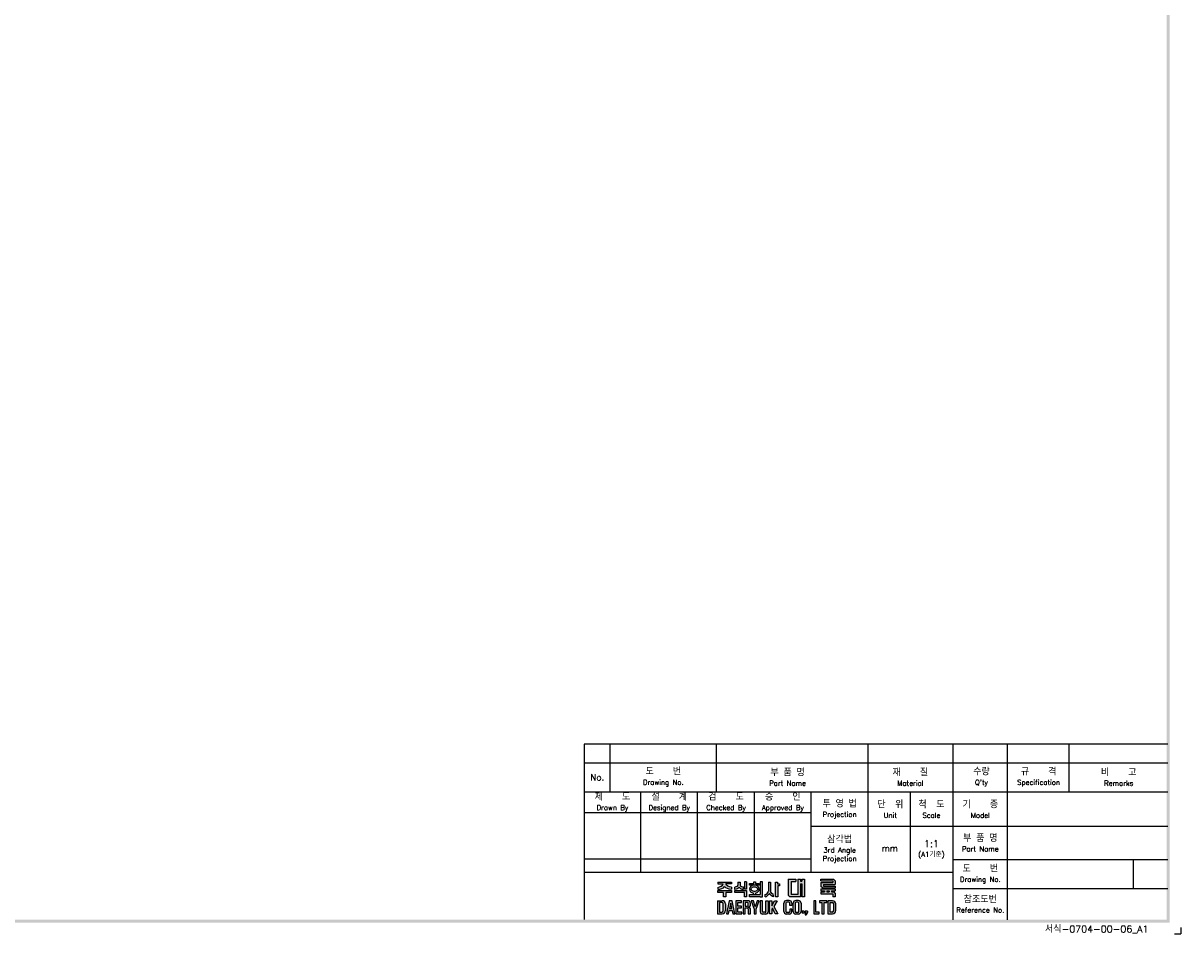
# Model space of a CAD drawing. Extents: x -6 to 988, y -1865 to 692.
# Tile 4 of 5: x 548 to 988, y -5 to 342. Entities that reach past the tile are written whole.
import ezdxf

# ---------------------------------------------------------------- set-up
doc = ezdxf.new("R2010")
doc.units = 0
doc.header["$MEASUREMENT"] = 0
for name, color, linetype in [('di', 3, 'CONTINUOUS'), ('dimtaxt', 3, 'CONTINUOUS'), ('dwg', 7, 'CONTINUOUS')]:
    doc.layers.add(name, color=color, linetype=linetype)
doc.styles.get("Standard").update_dxf_attribs({"font": 'romans.shx', "height": 2, "bigfont": 'hgs.shx'})

# ---------------------------------------------------------------- blocks, each defined once
blk = doc.blocks.new('도면서식 A1')
at = {"layer": 'di', "insert": (780.92, -2.61), "char_height": 2.2, "width": 38.8706, "attachment_point": 4}
blk.add_mtext('서식-0704-00-06_A1', dxfattribs=at)
blk = doc.blocks.new('대륙')
at = {"layer": 'dimtaxt'}
h = blk.add_hatch(color=256, dxfattribs=at)
edge = h.paths.add_edge_path()
edge.add_line((51.99, 12.18), (47.65, 12.18))
edge.add_line((47.65, 12.18), (47.65, 11.59))
edge.add_line((47.65, 11.59), (49.36, 11.59))
edge.add_ellipse((47.48, 11.55), major_axis=(1.89, 0.39), ratio=0.576936, start_angle=268.0794, end_angle=342.4305, ccw=False)
edge.add_line((47.64, 10.44), (47.64, 9.87))
edge.add_ellipse((47.59, 11.36), major_axis=(2.46, 0), ratio=0.608939, start_angle=-88.7913, end_angle=-24.3158)
edge.add_ellipse((52.06, 11.36), major_axis=(-2.46, 0), ratio=0.608939, start_angle=384.3158, end_angle=448.3061)
edge.add_line((51.99, 9.87), (51.99, 10.51))
edge.add_ellipse((52.11, 11.62), major_axis=(-1.91, 0.31), ratio=0.577613, start_angle=17.5125, end_angle=91.8636, ccw=False)
edge.add_line((50.24, 11.59), (51.99, 11.59))
edge.add_line((51.99, 11.59), (51.99, 12.18))
h.paths.add_polyline_path([(52, 9.48), (47.64, 9.48), (47.64, 8.87), (49.46, 8.87), (49.46, 7.49), (50.19, 7.49), (50.19, 8.88), (52, 8.88)])
edge = h.paths.add_edge_path()
edge.add_arc((55.25, 11.18), 0.45, 180, 220.7047, ccw=False)
edge.add_line((54.8, 11.18), (54.8, 12.18))
edge.add_line((54.8, 12.18), (54.06, 12.18))
edge.add_line((54.06, 12.18), (54.06, 11.18))
edge.add_arc((53.61, 11.18), 0.45, 319.2953, 360, ccw=False)
edge.add_spline(control_points=[(53.95, 10.89), (53.94, 10.88), (53.93, 10.87), (53.83, 10.76), (53.7, 10.68), (53.03, 10.51)], knot_values=[3.761053, 3.761053, 3.761053, 3.761053, 3.807132, 3.807132, 4.298097, 4.298097, 4.298097, 4.298097], degree=3, periodic=0)
edge.add_line((53.03, 10.51), (53.03, 9.85))
edge.add_spline(control_points=[(53.03, 9.85), (53.05, 9.85), (53.06, 9.85), (53.74, 9.96), (53.94, 10.08), (54.15, 10.22), (54.2, 10.3), (54.43, 10.6)], knot_values=[3.495949, 3.495949, 3.495949, 3.495949, 3.524444, 3.524444, 4.06832, 4.06832, 4.379503, 4.379503, 4.379503, 4.379503], degree=3, periodic=0)
edge.add_spline(control_points=[(54.43, 10.6), (54.65, 10.3), (54.71, 10.22), (54.92, 10.08), (55.12, 9.96), (55.75, 9.88), (55.78, 9.87), (55.8, 9.86)], knot_values=[3.495949, 3.495949, 3.495949, 3.495949, 3.807132, 3.807132, 4.351008, 4.351008, 4.402945, 4.402945, 4.402945, 4.402945], degree=3, periodic=0)
edge.add_line((55.8, 9.86), (55.8, 10.59))
edge.add_spline(control_points=[(55.8, 10.59), (55.78, 10.59), (55.76, 10.6), (55.19, 10.66), (55.03, 10.75), (54.92, 10.87), (54.91, 10.88), (54.91, 10.89)], knot_values=[3.761053, 3.761053, 3.761053, 3.761053, 3.81299, 3.81299, 4.356866, 4.356866, 4.402945, 4.402945, 4.402945, 4.402945], degree=3, periodic=0)
h.paths.add_polyline_path([(56.82, 9.48), (53.03, 9.48), (53.03, 8.87), (56.1, 8.87), (56.1, 7.49), (56.82, 7.49)])
h.paths.add_polyline_path([(56.82, 12.19), (56.1, 12.19), (56.1, 9.87), (56.82, 9.87)])
h.paths.add_polyline_path([(60.76, 11.76), (59.58, 11.76), (59.58, 12.19), (59.05, 12.19), (59.05, 11.76), (57.74, 11.76), (57.74, 11.21), (60.76, 11.21)])
edge = h.paths.add_edge_path()
edge.add_ellipse((59.26, 9.92), major_axis=(-1.56, 0), ratio=0.830145, start_angle=101.7462, end_angle=265.4383)
edge.add_line((59.38, 11.21), (59.13, 11.21))
edge.add_ellipse((59.26, 9.92), major_axis=(1.56, 0), ratio=0.830145, start_angle=94.5617, end_angle=259.6787)
edge.add_line((58.98, 8.65), (58.98, 8.2))
edge.add_line((58.98, 8.2), (59.58, 8.2))
edge.add_line((59.58, 8.2), (59.58, 8.65))
edge = h.paths.add_edge_path(flags=16)
edge.add_spline(control_points=[(60.26, 9.92), (60.26, 10.03), (60.22, 10.15), (60.06, 10.37), (59.93, 10.48), (59.59, 10.63), (59.39, 10.66), (58.99, 10.64), (58.8, 10.59), (58.5, 10.41), (58.39, 10.3), (58.27, 10.07), (58.25, 9.96), (58.28, 9.73), (58.34, 9.62), (58.54, 9.4), (58.69, 9.3), (59.06, 9.19), (59.26, 9.17), (59.65, 9.23), (59.83, 9.31), (60.09, 9.5), (60.18, 9.62), (60.25, 9.8), (60.26, 9.86), (60.26, 9.92)], knot_values=[0, 0, 0, 0, 0.543876, 0.543876, 1.087752, 1.087752, 1.631628, 1.631628, 2.175504, 2.175504, 2.71938, 2.71938, 3.263256, 3.263256, 3.807132, 3.807132, 4.351008, 4.351008, 4.894884, 4.894884, 5.43876, 5.43876, 5.982636, 5.982636, 6.283185, 6.283185, 6.283185, 6.283185], degree=3, periodic=0)
for points in [[(61.83, 12.19), (61.11, 12.19), (61.11, 8.2), (57.74, 8.2), (57.74, 7.47), (61.11, 7.47), (61.83, 7.47)], [(70.89, 12.38), (72.38, 12.38), (72.38, 13.12), (70.01, 13.12), (70.01, 8), (70.53, 7.49), (73.84, 7.49), (73.84, 11.66), (74.29, 11.66), (74.29, 7.49), (75.14, 7.49), (75.14, 13.12), (74.29, 13.12), (74.29, 12.42), (73.84, 12.42), (73.84, 13.12), (73.01, 13.12), (73.01, 8.23), (70.89, 8.23)]]:
    blk.add_hatch(color=256, dxfattribs=at).paths.add_polyline_path(points)
h = blk.add_hatch(color=256, dxfattribs=at)
edge = h.paths.add_edge_path()
edge.add_line((64.41, 12.18), (63.7, 12.18))
edge.add_line((63.7, 12.18), (63.7, 9.23))
edge.add_ellipse((62.86, 9.12), major_axis=(0.66, 0.841), ratio=0.672815, start_angle=218.7862, end_angle=304.0863, ccw=False)
edge.add_line((62.7, 8.19), (62.7, 7.51))
edge.add_ellipse((63.11, 8.54), major_axis=(0.964, 0.919), ratio=0.540942, start_angle=220.7961, end_angle=301.7505)
edge.add_ellipse((64.93, 8.53), major_axis=(-0.866, 0.919), ratio=0.569913, start_angle=58.7442, end_angle=145.288)
edge.add_line((65.35, 7.49), (65.35, 8.17))
edge.add_ellipse((65.18, 9.26), major_axis=(-0.67, 1.07), ratio=0.576723, start_angle=74.3826, end_angle=142.9847, ccw=False)
edge.add_line((64.41, 9.18), (64.41, 12.18))
h.paths.add_polyline_path([(66.65, 10.99), (67.26, 10.99), (67.26, 11.63), (66.64, 11.63), (66.64, 12.18), (65.92, 12.18), (65.92, 7.49), (66.65, 7.49)])
h = blk.add_hatch(color=256, dxfattribs=at)
h.paths.add_polyline_path([(84.17, 12.56), (84.17, 11.99), (80.38, 11.99), (80.38, 10.74), (80.81, 10.32), (84.92, 10.32), (84.92, 10.92), (81.19, 10.92), (81.19, 11.44), (84.92, 11.44), (84.92, 12.6), (84.39, 13.12), (80.36, 13.12), (80.36, 12.56)])
h.paths.add_polyline_path([(83.7, 9.41), (84.92, 9.41), (84.92, 9.97), (80.36, 9.97), (80.36, 9.41), (81.48, 9.41), (81.48, 9.04), (80.35, 9.04), (80.35, 8.42), (84.18, 8.42), (84.18, 7.49), (84.92, 7.49), (84.92, 8.64), (84.52, 9.04), (83.7, 9.04)])
h.paths.add_polyline_path([(83, 9.41), (82.23, 9.41), (82.23, 9.04), (83, 9.04)], flags=17)
h = blk.add_hatch(color=256, dxfattribs=at)
h.paths.add_polyline_path([(47.58, 6.25), (47.58, 2.12), (49.06, 2.12, 0.414214), (50.06, 3.12), (50.06, 5.25, 0.414214), (49.06, 6.25)])
h.paths.add_polyline_path([(48.9, 5.73, -0.414214), (49.4, 5.23), (49.4, 3.16, -0.414214), (48.9, 2.66), (48.23, 2.66), (48.23, 5.73)], flags=16)
h.paths.add_polyline_path([(50.42, 2.11), (51.1, 2.11), (51.31, 3.17), (52.21, 3.17), (52.42, 2.11), (53.1, 2.11), (52.25, 6.23), (51.27, 6.23)])
h.paths.add_polyline_path([(51.77, 5.49), (52.09, 3.74), (51.43, 3.74)], flags=16)
h.paths.add_polyline_path([(53.4, 2.11), (55.25, 2.11), (55.25, 2.66), (54.07, 2.66), (54.07, 3.99), (55.15, 3.99), (55.15, 4.52), (54.06, 4.52), (54.06, 5.7), (55.21, 5.7), (55.21, 6.25), (53.4, 6.25)])
h.paths.add_polyline_path([(55.67, 2.12), (56.33, 2.12), (56.33, 4.05), (56.93, 4.05, -0.414214), (57.33, 3.65), (57.33, 2.12), (58.02, 2.12), (58.02, 3.65, 0.276846), (57.45, 4.24, 0.25864), (58.02, 4.77), (58.02, 5.43, 0.414214), (57.22, 6.23), (55.67, 6.23)])
h.paths.add_polyline_path([(56.33, 5.71), (57.04, 5.71, -0.414214), (57.34, 5.41), (57.34, 4.86, -0.414214), (57.04, 4.56), (56.33, 4.56)], flags=16)
h.paths.add_polyline_path([(59.2, 3.57), (59.2, 2.11), (59.85, 2.11), (59.85, 3.58), (60.8, 6.24), (60.13, 6.24), (59.53, 4.27), (58.97, 6.24), (58.28, 6.24)])
h.paths.add_polyline_path([(61.13, 2.78, 0.414214), (61.88, 2.03), (62.85, 2.03, 0.414214), (63.6, 2.78), (63.6, 6.24), (62.93, 6.24), (62.93, 2.84, -0.414214), (62.68, 2.59), (62.07, 2.59, -0.414214), (61.82, 2.84), (61.82, 6.24), (61.13, 6.24)])
h.paths.add_polyline_path([(64.11, 2.12), (64.77, 2.12), (64.77, 3.42), (64.98, 3.87), (65.9, 2.12), (66.68, 2.12), (65.38, 4.46), (66.48, 6.23), (65.69, 6.23), (64.76, 4.66), (64.76, 6.23), (64.11, 6.23)])
h.paths.add_polyline_path([(68.62, 2.84, 0.414214), (69.42, 2.04), (70.32, 2.04, 0.414214), (71.12, 2.84), (71.12, 3.62), (70.47, 3.62), (70.47, 2.85, -0.414214), (70.17, 2.55), (69.58, 2.55, -0.414214), (69.28, 2.85), (69.28, 5.49, -0.414214), (69.58, 5.79), (70.16, 5.79, -0.414214), (70.46, 5.49), (70.46, 4.76), (71.12, 4.76), (71.12, 5.52, 0.414214), (70.32, 6.32), (69.42, 6.32, 0.414214), (68.62, 5.52)])
h.paths.add_polyline_path([(71.57, 2.84, 0.414214), (72.37, 2.04), (73.25, 2.04, 0.414214), (74.05, 2.84), (74.05, 5.52, 0.414214), (73.25, 6.32), (72.37, 6.32, 0.414214), (71.57, 5.52)])
h.paths.add_polyline_path([(72.23, 5.5, -0.414214), (72.53, 5.8), (73.09, 5.8, -0.414214), (73.39, 5.5), (73.39, 2.85, -0.414214), (73.09, 2.55), (72.53, 2.55, -0.414214), (72.23, 2.85)], flags=16)
h.paths.add_polyline_path([(74.42, 2.34), (75.05, 2.34), (75.05, 2.98), (74.42, 2.98)])
h.paths.add_polyline_path([(75.76, 2.34, -0.316213), (75.39, 2.07), (75.39, 1.77, 0.409412), (76.08, 2.47), (76.08, 2.98), (75.39, 2.98), (75.39, 2.34)])
h.paths.add_polyline_path([(78.08, 2.12), (79.79, 2.12), (79.79, 2.67), (78.75, 2.67), (78.75, 6.24), (78.08, 6.24)])
h.paths.add_polyline_path([(80.68, 2.12), (81.35, 2.12), (81.35, 5.7), (82.27, 5.7), (82.27, 6.24), (79.92, 6.24), (79.92, 5.7), (80.68, 5.7)])
h.paths.add_polyline_path([(82.59, 2.13), (84.07, 2.13, 0.414214), (85.07, 3.13), (85.07, 5.24, 0.414214), (84.07, 6.24), (82.59, 6.24)])
h.paths.add_polyline_path([(83.24, 5.73), (83.9, 5.73, -0.414214), (84.4, 5.23), (84.4, 3.15, -0.414214), (83.9, 2.65), (83.24, 2.65)], flags=16)
for p, q in [((47.65, 12.18), (51.99, 12.18)), ((47.65, 12.18), (47.65, 11.59)), ((47.65, 11.59), (49.36, 11.59)), ((51.99, 11.59), (50.24, 11.59)), ((51.99, 12.18), (51.99, 11.59)), ((54.06, 12.18), (54.8, 12.18)), ((54.06, 12.18), (54.06, 11.18)), ((54.8, 12.18), (54.8, 11.18)), ((56.82, 12.19), (56.1, 12.19)), ((56.1, 12.19), (56.1, 9.87)), ((56.82, 12.19), (56.82, 9.87)), ((57.74, 11.76), (59.05, 11.76)), ((57.74, 11.21), (57.74, 11.76)), ((60.76, 11.21), (57.74, 11.21)), ((59.05, 11.76), (59.05, 12.19)), ((59.05, 12.19), (59.58, 12.19)), ((59.58, 12.19), (59.58, 11.76)), ((59.58, 11.76), (60.76, 11.76)), ((60.76, 11.76), (60.76, 11.21)), ((61.11, 12.19), (61.11, 8.2)), ((61.83, 12.19), (61.11, 12.19)), ((61.83, 7.47), (61.83, 12.19)), ((63.7, 12.18), (64.41, 12.18)), ((63.7, 12.18), (63.7, 9.23)), ((64.41, 12.18), (64.41, 9.18)), ((65.92, 7.49), (65.92, 12.18)), ((65.92, 12.18), (66.64, 12.18)), ((66.64, 12.18), (66.64, 11.63)), ((66.64, 11.63), (67.26, 11.63)), ((67.26, 11.63), (67.26, 10.99)), ((70.01, 13.12), (70.01, 8)), ((70.01, 13.12), (72.38, 13.12)), ((70.89, 12.38), (70.89, 8.23)), ((70.89, 12.38), (72.38, 12.38)), ((72.38, 13.12), (72.38, 12.38)), ((73.01, 13.12), (73.01, 8.23)), ((73.01, 13.12), (73.84, 13.12)), ((73.84, 13.12), (73.84, 12.42)), ((73.84, 12.42), (74.29, 12.42)), ((73.84, 11.66), (73.84, 7.49)), ((73.84, 11.66), (74.29, 11.66)), ((74.29, 13.12), (75.14, 13.12)), ((74.29, 13.12), (74.29, 12.42)), ((74.29, 11.66), (74.29, 7.49)), ((75.14, 13.12), (75.14, 7.49)), ((80.36, 13.12), (84.39, 13.12)), ((80.36, 12.56), (80.36, 13.12)), ((80.36, 12.56), (84.17, 12.56)), ((80.38, 11.99), (84.17, 11.99)), ((80.38, 11.99), (80.38, 10.74)), ((81.19, 11.44), (84.92, 11.44)), ((81.19, 11.44), (81.19, 10.92)), ((84.17, 12.56), (84.17, 11.99)), ((84.92, 12.6), (84.39, 13.12)), ((84.92, 12.6), (84.92, 11.44)), ((47.64, 10.44), (47.64, 9.87)), ((47.64, 9.48), (52, 9.48)), ((47.64, 8.87), (47.64, 9.48)), ((49.46, 8.87), (47.64, 8.87)), ((49.46, 7.49), (49.46, 8.87)), ((50.19, 7.49), (49.46, 7.49)), ((50.19, 8.88), (50.19, 7.49)), ((52, 8.88), (50.19, 8.88)), ((51.99, 10.51), (51.99, 9.87)), ((52, 9.48), (52, 8.88)), ((53.03, 9.85), (53.03, 10.51)), ((53.03, 9.48), (56.82, 9.48)), ((53.03, 8.87), (53.03, 9.48)), ((56.1, 8.87), (53.03, 8.87)), ((55.8, 9.86), (55.8, 10.59)), ((56.82, 9.87), (56.1, 9.87)), ((56.1, 7.49), (56.1, 8.87)), ((56.82, 7.49), (56.1, 7.49)), ((56.82, 9.48), (56.82, 7.49)), ((57.74, 8.2), (61.11, 8.2)), ((57.74, 7.47), (57.74, 8.2)), ((61.11, 7.47), (57.74, 7.47)), ((58.98, 8.2), (58.98, 8.65)), ((59.58, 8.65), (59.58, 8.2)), ((61.11, 7.47), (61.83, 7.47)), ((62.7, 7.51), (62.7, 8.19)), ((65.35, 7.49), (65.35, 8.17)), ((66.65, 7.49), (65.92, 7.49)), ((66.65, 10.99), (66.65, 7.49)), ((67.26, 10.99), (66.65, 10.99)), ((70.53, 7.49), (70.01, 8)), ((73.84, 7.49), (70.53, 7.49)), ((73.01, 8.23), (70.89, 8.23)), ((75.14, 7.49), (74.29, 7.49)), ((80.35, 9.04), (81.48, 9.04)), ((80.35, 9.04), (80.35, 8.42)), ((80.35, 8.42), (84.18, 8.42)), ((80.36, 9.97), (84.92, 9.97)), ((80.36, 9.97), (80.36, 9.41)), ((80.36, 9.41), (81.48, 9.41)), ((80.81, 10.32), (80.38, 10.74)), ((80.81, 10.32), (84.92, 10.32)), ((81.19, 10.92), (84.92, 10.92)), ((81.48, 9.41), (81.48, 9.04)), ((82.23, 9.41), (83, 9.41)), ((82.23, 9.41), (82.23, 9.04)), ((82.23, 9.04), (83, 9.04)), ((83, 9.41), (83, 9.04)), ((83.7, 9.41), (84.92, 9.41)), ((83.7, 9.41), (83.7, 9.04)), ((83.7, 9.04), (84.52, 9.04)), ((84.18, 8.42), (84.18, 7.49)), ((84.92, 7.49), (84.18, 7.49)), ((84.92, 8.64), (84.52, 9.04)), ((84.92, 10.92), (84.92, 10.32)), ((84.92, 9.97), (84.92, 9.41)), ((84.92, 8.64), (84.92, 7.49)), ((47.58, 6.25), (47.58, 2.12)), ((47.58, 6.25), (49.06, 6.25)), ((48.23, 5.73), (48.23, 2.66)), ((48.9, 5.73), (48.23, 5.73)), ((49.4, 3.16), (49.4, 5.23)), ((50.06, 5.25), (50.06, 3.12)), ((51.27, 6.23), (50.42, 2.11)), ((52.25, 6.23), (51.27, 6.23)), ((51.77, 5.49), (51.43, 3.74)), ((51.43, 3.74), (52.09, 3.74)), ((52.09, 3.74), (51.77, 5.49)), ((53.1, 2.11), (52.25, 6.23)), ((55.21, 6.25), (53.4, 6.25)), ((53.4, 6.25), (53.4, 2.11)), ((54.06, 5.7), (55.21, 5.7)), ((54.06, 4.52), (54.06, 5.7)), ((55.15, 4.52), (54.06, 4.52)), ((54.07, 3.99), (55.15, 3.99)), ((54.07, 2.66), (54.07, 3.99)), ((55.15, 3.99), (55.15, 4.52)), ((55.21, 5.7), (55.21, 6.25)), ((55.67, 6.23), (55.67, 2.12)), ((57.22, 6.23), (55.67, 6.23)), ((56.33, 5.71), (56.33, 4.56)), ((57.04, 5.71), (56.33, 5.71)), ((56.33, 4.56), (57.04, 4.56)), ((56.33, 2.12), (56.33, 4.05)), ((56.33, 4.05), (56.93, 4.05)), ((57.34, 4.86), (57.34, 5.41)), ((58.02, 4.77), (58.02, 5.43)), ((58.97, 6.24), (58.28, 6.24)), ((58.28, 6.24), (59.2, 3.57)), ((59.53, 4.27), (58.97, 6.24)), ((60.13, 6.24), (59.53, 4.27)), ((59.85, 3.58), (60.8, 6.24)), ((60.8, 6.24), (60.13, 6.24)), ((61.13, 6.24), (61.13, 2.78)), ((61.82, 6.24), (61.13, 6.24)), ((61.82, 2.84), (61.82, 6.24)), ((62.93, 2.84), (62.93, 6.24)), ((62.93, 6.24), (63.6, 6.24)), ((63.6, 6.24), (63.6, 2.78)), ((64.11, 2.12), (64.11, 6.23)), ((64.11, 6.23), (64.76, 6.23)), ((64.76, 4.66), (65.69, 6.23)), ((64.76, 6.23), (64.76, 4.66)), ((64.98, 3.87), (64.77, 3.42)), ((65.9, 2.12), (64.98, 3.87)), ((66.48, 6.23), (65.38, 4.46)), ((65.38, 4.46), (66.68, 2.12)), ((65.69, 6.23), (66.48, 6.23)), ((68.62, 2.84), (68.62, 5.52)), ((69.28, 5.49), (69.28, 2.85)), ((70.32, 6.32), (69.42, 6.32)), ((70.16, 5.79), (69.58, 5.79)), ((70.46, 4.76), (70.46, 5.49)), ((71.12, 4.76), (70.46, 4.76)), ((71.12, 5.52), (71.12, 4.76)), ((71.57, 2.84), (71.57, 5.52)), ((72.23, 5.5), (72.23, 2.85)), ((73.25, 6.32), (72.37, 6.32)), ((73.09, 5.8), (72.53, 5.8)), ((73.39, 2.85), (73.39, 5.5)), ((74.05, 5.52), (74.05, 2.84)), ((78.08, 6.24), (78.08, 2.12)), ((78.75, 6.24), (78.08, 6.24)), ((78.75, 2.67), (78.75, 6.24)), ((82.27, 6.24), (79.92, 6.24)), ((79.92, 6.24), (79.92, 5.7)), ((79.92, 5.7), (80.68, 5.7)), ((80.68, 5.7), (80.68, 2.12)), ((81.35, 2.12), (81.35, 5.7)), ((81.35, 5.7), (82.27, 5.7)), ((82.27, 5.7), (82.27, 6.24)), ((82.59, 6.24), (82.59, 2.13)), ((84.07, 6.24), (82.59, 6.24)), ((83.24, 2.65), (83.24, 5.73)), ((83.24, 5.73), (83.9, 5.73)), ((84.4, 3.15), (84.4, 5.23)), ((85.07, 3.13), (85.07, 5.24)), ((47.58, 2.12), (49.06, 2.12)), ((48.23, 2.66), (48.9, 2.66)), ((50.42, 2.11), (51.1, 2.11)), ((51.1, 2.11), (51.31, 3.17)), ((51.31, 3.17), (52.21, 3.17)), ((52.21, 3.17), (52.42, 2.11)), ((52.42, 2.11), (53.1, 2.11)), ((53.4, 2.11), (55.25, 2.11)), ((55.25, 2.66), (54.07, 2.66)), ((55.25, 2.11), (55.25, 2.66)), ((55.67, 2.12), (56.33, 2.12)), ((57.33, 3.65), (57.33, 2.12)), ((57.33, 2.12), (58.02, 2.12)), ((58.02, 2.12), (58.02, 3.65)), ((59.2, 3.57), (59.2, 2.11)), ((59.2, 2.11), (59.85, 2.11)), ((59.85, 2.11), (59.85, 3.58)), ((62.85, 2.03), (61.88, 2.03)), ((62.68, 2.59), (62.07, 2.59)), ((64.77, 2.12), (64.11, 2.12)), ((64.77, 3.42), (64.77, 2.12)), ((66.68, 2.12), (65.9, 2.12)), ((70.32, 2.04), (69.42, 2.04)), ((70.17, 2.55), (69.58, 2.55)), ((70.47, 3.62), (70.47, 2.85)), ((71.12, 3.62), (70.47, 3.62)), ((71.12, 2.84), (71.12, 3.62)), ((73.25, 2.04), (72.37, 2.04)), ((73.09, 2.55), (72.53, 2.55)), ((74.42, 2.98), (74.42, 2.34)), ((75.05, 2.98), (74.42, 2.98)), ((75.05, 2.34), (74.42, 2.34)), ((75.05, 2.98), (75.05, 2.34)), ((75.39, 2.98), (75.39, 2.34)), ((76.08, 2.98), (75.39, 2.98)), ((75.76, 2.34), (75.39, 2.34)), ((75.39, 2.07), (75.39, 1.77)), ((76.08, 2.98), (76.08, 2.47)), ((78.08, 2.12), (79.79, 2.12)), ((79.79, 2.67), (78.75, 2.67)), ((79.79, 2.12), (79.79, 2.67)), ((80.68, 2.12), (81.35, 2.12)), ((82.59, 2.13), (84.07, 2.13)), ((83.9, 2.65), (83.24, 2.65))]:
    blk.add_line(p, q, dxfattribs=at)
for centre, radius, start, end in [((53.61, 11.18), 0.45, 319.2953, 360), ((55.25, 11.18), 0.45, 180, 220.7047), ((48.9, 5.23), 0.5, 0, 90), ((49.06, 5.25), 1, 0, 90), ((57.22, 4.85), 0.8, 270, 270), ((56.93, 3.65), 0.4, 0, 90), ((57.04, 5.41), 0.3, 0, 90), ((57.04, 4.86), 0.3, 270, 0), ((57.22, 5.43), 0.8, 0, 90), ((57.26, 5.02), 0.8, 283.6828, 341.6876), ((57.24, 3.47), 0.8, 12.921, 74.819), ((69.42, 5.52), 0.8, 90, 180), ((69.58, 5.49), 0.3, 90, 180), ((70.16, 5.49), 0.3, 0, 90), ((70.32, 5.52), 0.8, 0, 90), ((72.37, 5.52), 0.8, 90, 180), ((72.53, 5.5), 0.3, 90, 180), ((73.09, 5.5), 0.3, 0, 90), ((73.25, 5.52), 0.8, 0, 90), ((83.9, 5.23), 0.5, 0, 90), ((84.07, 5.24), 1, 0, 90), ((48.9, 3.16), 0.5, 270, 0), ((49.06, 3.12), 1, 270, 0), ((61.88, 2.78), 0.75, 180, 270), ((62.07, 2.84), 0.25, 180, 270), ((62.68, 2.84), 0.25, 270, 0), ((62.85, 2.78), 0.75, 270, 0), ((69.42, 2.84), 0.8, 180, 270), ((69.58, 2.85), 0.3, 180, 270), ((70.17, 2.85), 0.3, 270, 0), ((70.32, 2.84), 0.8, 270, 0), ((72.37, 2.84), 0.8, 180, 270), ((72.53, 2.85), 0.3, 180, 270), ((73.09, 2.85), 0.3, 270, 0), ((73.25, 2.84), 0.8, 270, 0), ((75.38, 2.47), 0.7, 270.9408, 0), ((75.38, 2.47), 0.4, 271.6466, 341.8371), ((83.9, 3.15), 0.5, 270, 0), ((84.07, 3.13), 1, 270, 0)]:
    blk.add_arc(centre, radius, start, end, dxfattribs=at)
for centre, major_axis, ratio, start_param, end_param in [((47.48, 11.55), (1.89, 0.39), 0.576936, 4.678869, 5.97654), ((59.26, 9.92), (1.56, 0), 0.830145, 1.650413, 4.532248), ((59.26, 9.92), (-1.56, 0), 0.830145, 1.775806, 4.632772), ((47.59, 11.36), (-2.46, 0), 0.608939, 1.591893, 2.717202), ((62.86, 9.12), (0.66, 0.841), 0.672815, 3.81854, 5.307307), ((63.11, 8.54), (0.964, 0.919), 0.540942, 3.853619, 5.26654)]:
    blk.add_ellipse(centre, major_axis=major_axis, ratio=ratio, start_param=start_param, end_param=end_param, dxfattribs=at)
at = {"layer": 'dimtaxt', "extrusion": (0, 0, -1)}
for centre, major_axis, ratio, start_param, end_param in [((52.11, 11.62), (-1.91, 0.31), 0.577613, 4.679864, 5.977535), ((52.06, 11.36), (-2.46, 0), 0.608939, -1.541231, -0.42439), ((64.93, 8.53), (-0.866, 0.919), 0.569913, 3.747431, 5.257905), ((65.18, 9.26), (-0.67, 1.07), 0.576723, 3.787632, 4.984965)]:
    blk.add_ellipse(centre, major_axis=major_axis, ratio=ratio, start_param=start_param, end_param=end_param, dxfattribs=at)
at = {"layer": 'dimtaxt'}
for points, knots in [([(53.95, 10.89), (53.94, 10.88), (53.93, 10.87), (53.83, 10.76), (53.7, 10.68), (53.03, 10.51)], [3.7610527, 3.7610527, 3.7610527, 3.7610527, 3.8071317, 3.8071317, 4.2980967, 4.2980967, 4.2980967, 4.2980967]), ([(54.43, 10.6), (54.2, 10.3), (54.15, 10.22), (53.94, 10.08), (53.74, 9.96), (53.06, 9.85), (53.05, 9.85), (53.03, 9.85)], [3.4959493, 3.4959493, 3.4959493, 3.4959493, 3.8071317, 3.8071317, 4.3510077, 4.3510077, 4.3795026, 4.3795026, 4.3795026, 4.3795026]), ([(54.43, 10.6), (54.65, 10.3), (54.71, 10.22), (54.92, 10.08), (55.12, 9.96), (55.75, 9.88), (55.78, 9.87), (55.8, 9.86)], [3.4959493, 3.4959493, 3.4959493, 3.4959493, 3.8071317, 3.8071317, 4.3510077, 4.3510077, 4.4029453, 4.4029453, 4.4029453, 4.4029453]), ([(54.91, 10.89), (54.91, 10.88), (54.92, 10.87), (55.03, 10.75), (55.19, 10.66), (55.76, 10.6), (55.78, 10.59), (55.8, 10.59)], [3.7610527, 3.7610527, 3.7610527, 3.7610527, 3.8071317, 3.8071317, 4.3510077, 4.3510077, 4.4029453, 4.4029453, 4.4029453, 4.4029453]), ([(60.26, 9.92), (60.26, 10.03), (60.22, 10.15), (60.06, 10.37), (59.93, 10.48), (59.59, 10.63), (59.39, 10.66), (58.99, 10.64), (58.8, 10.59), (58.5, 10.41), (58.39, 10.3), (58.27, 10.07), (58.25, 9.96), (58.28, 9.73), (58.34, 9.62), (58.54, 9.4), (58.69, 9.3), (59.06, 9.19), (59.26, 9.17), (59.65, 9.23), (59.83, 9.31), (60.09, 9.5), (60.18, 9.62), (60.25, 9.8), (60.26, 9.86), (60.26, 9.92)], [0, 0, 0, 0, 0.543876, 0.543876, 1.087752, 1.087752, 1.631628, 1.631628, 2.175504, 2.175504, 2.71938, 2.71938, 3.263256, 3.263256, 3.807132, 3.807132, 4.351008, 4.351008, 4.894884, 4.894884, 5.43876, 5.43876, 5.982636, 5.982636, 6.283185, 6.283185, 6.283185, 6.283185])]:
    blk.add_open_spline(points, degree=3, knots=knots, dxfattribs=at)

msp = doc.modelspace()

# ---------------------------------------------------------------- linework, layer by layer
at = {"layer": 'di'}
for p in [(987.9, -2.3), (985.5, -4.7)]:
    msp.add_line(p, (987.9, -4.7), dxfattribs=at)
at = {"layer": 'dimtaxt'}
for p, q in [((982.903, 67.425), (760.903, 67.425)), ((760.903, 67.425), (760.903, 0.7)), ((770.77, 49.401), (770.77, 67.401)), ((811.303, 49.425), (811.303, 67.425)), ((868.903, 49.425), (868.903, 67.425)), ((901.303, 49.425), (901.303, 67.425)), ((921.932, 49.425), (921.932, 67.425)), ((945.381, 49.425), (945.381, 67.425)), ((982.903, 60.225), (760.903, 60.225)), ((782.503, 18.677), (782.503, 49.225)), ((804.103, 18.677), (804.103, 49.225)), ((825.703, 18.677), (825.703, 49.225)), ((847.303, 18.677), (847.303, 49.225)), ((868.903, 18.677), (868.903, 49.225)), ((885.103, 18.677), (885.103, 49.225)), ((901.303, 0.656), (901.303, 49.225)), ((921.932, 0.656), (921.932, 49.225)), ((847.303, 41.395), (760.952, 41.395)), ((982.903, 36.19), (847.303, 36.19)), ((847.303, 23.747), (760.979, 23.747)), ((982.903, 23.46), (901.303, 23.46)), ((969.932, 12.374), (969.932, 23.46)), ((901.303, 18.677), (760.903, 18.677)), ((982.903, 12.374), (901.303, 12.374))]:
    msp.add_line(p, q, dxfattribs=at)
at = {"layer": 'dwg'}
msp.add_line((982.903, 49.225), (760.903, 49.225), dxfattribs=at)
for points in [[(983.7, 688.3), (982.5, 687.1), (983.7, -0.5), (982.5, 0.7)], [(761.1, 49.405), (761.1, 49.045), (982.603, 49.405), (982.603, 49.045)], [(983.7, -0.5), (982.5, 0.7), (4.5, -0.5), (5.7, 0.7)]]:
    msp.add_trace(points, dxfattribs=at)

# ---------------------------------------------------------------- block references
at = {"layer": 'di', "xscale": 1.2, "yscale": 1.2, "zscale": 1.2}
msp.add_blockref('대륙', (754.561, 0.402), dxfattribs=at)
at = {"layer": 'dwg', "xscale": 1.2, "yscale": 1.2, "zscale": 1.2}
msp.add_blockref('도면서식 A1', (-0.9, 0.1), dxfattribs=at)

# ---------------------------------------------------------------- texts
at = {"layer": 'di', "attachment_point": 5}
for s, insert, char_height, width in [('{\\H1.1x;도    번\\P\\H0.72727x;Drawing No.}', (791.036, 54.865), 2.4, 40.53304), ('{\\H1.1x;부 품 명\\P\\H0.72727x;Part Name}', (838.303, 54.825), 2.4, 54), ('{\\H1.1x;재    질\\P\\H0.72727x;Material}', (885.008, 54.825), 2.4, 33.04919), ("{\\H1.1x;수량\\P\\H0.72727x;Q'ty}", (912.068, 54.825), 2.4, 11.35081), ('{\\H1.1x;규    격\\P\\H0.72727x;Specification}', (933.794, 54.825), 2.4, 32.4), ('{\\H1.1x;비    고\\P\\H0.72727x;Remarks}', (964.274, 54.825), 2.4, 46.8), ('No.', (765.935, 54.865), 2.4, 9.66973), ('{\\H1.1x;제    도\\P\\H0.72727x;Drawn By}', (771.703, 45.22), 2.4, 21.6), ('{\\H1.1x;설    계}\\P{\\H0.8x;Designed By}', (793.303, 45.22), 2.4, 21.6), ('{\\H1.1x;검    도\\P\\H0.72727x;Checked By}', (814.903, 45.22), 2.4, 21.6), ('승    인\\P{\\H0.72727x;Approved By}', (836.503, 45.22), 2.64, 21.6), ('투 영 법\\P{\\H0.72727x;Projection}', (858.103, 42.617), 2.64, 21.6), ('{\\H1.1x;단  위}\\P{\\H0.8x;Unit}', (877.373, 42.617), 2.4, 19.2), ('{\\H1.1x;척  도\\P\\H0.72727x;Scale}', (893.021, 42.617), 2.4, 19.2), ('기    종\\P{\\H0.72727x;Model}', (911.618, 42.617), 2.64, 20.62949), ('{\\H1.1x;삼각법\\H0.45455x;\\P\\H1.6x;3rd Angle\\PProjection}', (858.103, 27.434), 2.4, 21.6), ('부 품 명\\P{\\H0.72727x;Part Name}', (911.618, 29.825), 2.64, 20.62949), ('도    번\\P{\\H0.72727x;Drawing No.}', (911.618, 17.917), 2.64, 20.62949), ('참조도번\\P{\\H0.72727x;Reference No.}', (911.618, 6.537), 2.64, 20.62949)]:
    msp.add_mtext(s, dxfattribs=dict(at, insert=insert, char_height=char_height, width=width))
at = {"layer": 'dimtaxt'}
msp.add_text('mm', height=2.4, dxfattribs=at).set_placement((874.107, 26.665))
at = {"layer": 'dimtaxt', "insert": (893.021, 27.434), "char_height": 2.64, "width": 19.2, "attachment_point": 5}
msp.add_mtext('1:1\\P{\\H0.72727x;(A1기준)}', dxfattribs=at)

doc.saveas('drawing.dxf')
